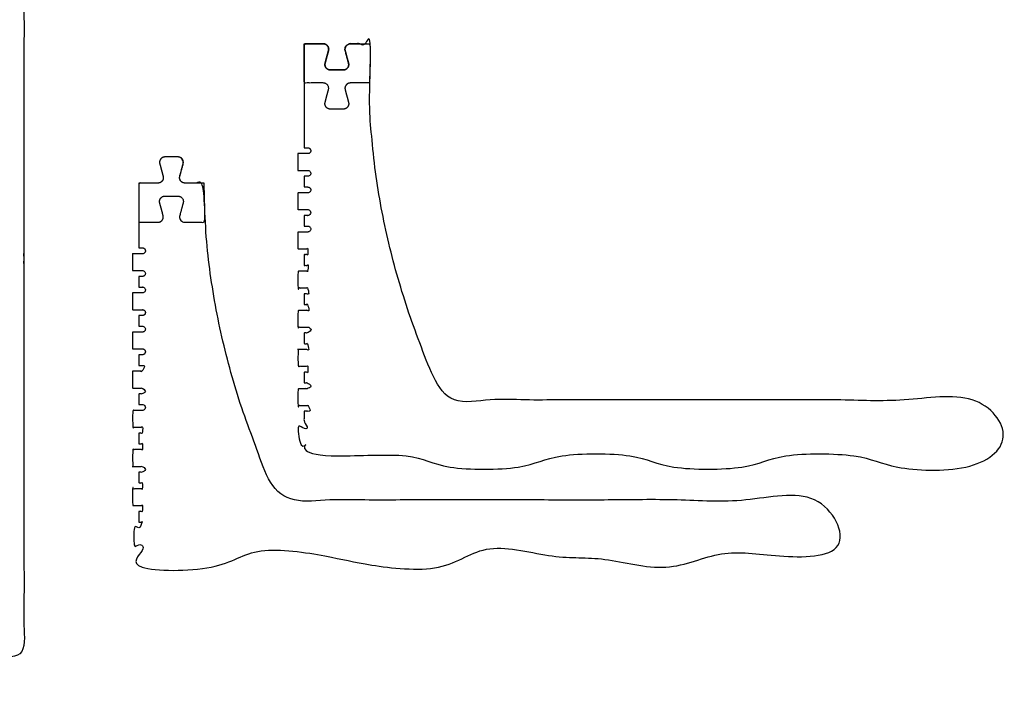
# Model space of a CAD drawing. Header units: millimetres. Extents: x -1822 to 1627, y -679 to 1785.
# Tile 4 of 6: x 571 to 1627, y 74 to 785. Entities that reach past the tile are written whole.
import ezdxf

# ---------------------------------------------------------------- set-up
doc = ezdxf.new("R2010")
doc.units = ezdxf.units.MM
doc.header["$MEASUREMENT"] = 0
doc.layers.add('CUT', color=1, linetype='Continuous', true_color=0xff0000)
doc.layers.add('POCKET 0.6 mm', color=3, linetype='Continuous', true_color=0x00ff00)

msp = doc.modelspace()

# ---------------------------------------------------------------- linework, layer by layer
at = {"layer": 'CUT'}
for points, weights, degree, knots in [([(-672.9650945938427, 1002.593929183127), (-682.9650949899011, 1002.593929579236), (-682.965094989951, 992.5939291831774), (-682.9650949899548, 552.8439291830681), (-682.9650949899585, 113.0939291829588), (-682.9650949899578, 103.093929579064), (-672.965095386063, 103.0939291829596), (-552.7750882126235, 103.0939244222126), (-432.5850810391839, 103.0939196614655), (66.41491935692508, 103.0939196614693), (565.414919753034, 103.0939196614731), (575.4149197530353, 103.0939196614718), (575.4149197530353, 113.0939196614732), (575.4149197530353, 552.8439196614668), (575.4149197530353, 992.5939196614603), (575.4149197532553, 1002.593919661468), (565.4149197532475, 1002.593919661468), (66.41492014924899, 1002.593919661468), (-432.5850794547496, 1002.593919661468), (-552.7750870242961, 1002.593924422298), (-672.9650945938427, 1002.593929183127)], [1, 0.7071067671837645, 1, 1, 1, 0.7071067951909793, 1, 1, 1, 1, 1, 0.7071067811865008, 1, 1, 1, 0.707106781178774, 1, 1, 1, 1, 1], 2, [24.15807606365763, 24.15807606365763, 24.15807606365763, 25.72887243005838, 25.72887243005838, 29.6399342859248, 29.6399342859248, 31.21073057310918, 31.21073057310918, 55.24873192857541, 55.24873192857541, 155.0487319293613, 155.0487319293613, 156.6195282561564, 156.6195282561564, 240.6584665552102, 240.6584665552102, 242.2292628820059, 242.2292628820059, 246.189580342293, 246.189580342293, 266.3873389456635, 266.3873389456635, 266.3873389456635]), ([(896.551554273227, 758.740156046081), (898.3689929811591, 758.7401572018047), (899.9990093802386, 757.936322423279), (901.1053989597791, 756.4944465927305), (902.2117885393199, 755.0525707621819), (902.5663529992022, 753.2700478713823), (902.0959602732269, 751.5145320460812), (900.8858329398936, 746.9982813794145), (899.6757056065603, 742.4820307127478), (898.4655838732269, 737.9657772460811), (897.9951962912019, 736.2102619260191), (898.3497624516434, 734.4277408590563), (899.4561515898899, 732.985866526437), (900.5625407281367, 731.5439921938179), (902.1925554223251, 730.7401572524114), (904.0099982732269, 730.7401560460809), (908.6913742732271, 730.7401560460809), (913.3727502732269, 730.7401560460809), (918.0541262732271, 730.7401560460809), (919.871569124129, 730.7401572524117), (921.5015838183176, 731.5439921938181), (922.607972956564, 732.985866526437), (923.7143620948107, 734.4277408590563), (924.068928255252, 736.2102619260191), (923.598546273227, 737.9657800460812), (922.3884189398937, 742.4820307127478), (921.1782916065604, 746.9982813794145), (919.9681628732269, 751.5145320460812), (919.4977715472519, 753.2700478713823), (919.8523360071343, 755.0525707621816), (920.9587255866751, 756.4944465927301), (922.0651151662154, 757.9363224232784), (923.6951315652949, 758.740157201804), (925.5125702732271, 758.7401560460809), (932.7802813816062, 758.7401560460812), (940.0479924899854, 758.7401560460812), (947.3157035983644, 758.7401560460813), (946.4632682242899, 744.7552799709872), (946.0352565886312, 730.7509873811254), (946.0320622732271, 716.7401560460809), (946.0352565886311, 702.7293247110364), (946.4632682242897, 688.7250321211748), (947.3157035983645, 674.7401560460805), (953.5758844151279, 571.6521473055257), (982.3838581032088, 469.6743956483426), (1026.032062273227, 376.9901643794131), (1226.032062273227, 376.9901643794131), (1426.032062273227, 376.9901643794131), (1626.032062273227, 376.9901643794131), (1626.032062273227, 352.9901643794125), (1626.032062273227, 328.990164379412), (1626.032062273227, 304.9901643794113), (1584.36539560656, 304.9901643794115), (1542.698728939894, 304.9901643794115), (1501.032062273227, 304.9901643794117), (1501.032062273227, 310.6568310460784), (1501.032062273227, 316.323497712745), (1501.032062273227, 321.9901643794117), (1501.032062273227, 323.8353916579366), (1499.727289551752, 325.1401643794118), (1497.882062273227, 325.1401643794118), (1496.036834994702, 325.1401643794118), (1494.732062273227, 323.8353916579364), (1494.732062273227, 321.9901643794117), (1494.732062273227, 320.323497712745), (1494.732062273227, 318.6568310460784), (1494.732062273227, 316.9901643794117), (1457.26539560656, 316.9901643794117), (1419.798728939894, 316.9901643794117), (1382.332062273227, 316.9901643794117), (1382.332062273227, 318.6568310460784), (1382.332062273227, 320.323497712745), (1382.332062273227, 321.9901643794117), (1382.332062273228, 323.8353916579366), (1381.027289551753, 325.1401643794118), (1379.182062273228, 325.1401643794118), (1377.336834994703, 325.1401643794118), (1376.032062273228, 323.8353916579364), (1376.032062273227, 321.9901643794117), (1376.032062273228, 316.3234977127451), (1376.032062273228, 310.6568310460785), (1376.032062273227, 304.9901643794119), (1334.365395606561, 304.990164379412), (1292.698728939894, 304.9901643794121), (1251.032062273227, 304.9901643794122), (1251.032062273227, 310.6568310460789), (1251.032062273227, 316.3234977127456), (1251.032062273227, 321.9901643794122), (1251.032062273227, 323.8353916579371), (1249.727289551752, 325.1401643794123), (1247.882062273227, 325.1401643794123), (1246.036834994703, 325.1401643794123), (1244.732062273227, 323.8353916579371), (1244.732062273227, 321.9901643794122), (1244.732062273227, 320.3234977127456), (1244.732062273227, 318.6568310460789), (1244.732062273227, 316.9901643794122), (1207.26539560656, 316.9901643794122), (1169.798728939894, 316.9901643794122), (1132.332062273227, 316.9901643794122), (1132.332062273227, 318.6568310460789), (1132.332062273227, 320.3234977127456), (1132.332062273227, 321.9901643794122), (1132.332062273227, 323.8353916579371), (1131.027289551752, 325.1401643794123), (1129.182062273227, 325.1401643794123), (1127.336834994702, 325.1401643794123), (1126.032062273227, 323.8353916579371), (1126.032062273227, 321.9901643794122), (1126.032062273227, 316.3234977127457), (1126.032062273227, 310.656831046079), (1126.032062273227, 304.9901643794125), (1084.365395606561, 304.9901643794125), (1042.698728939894, 304.9901643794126), (1001.032062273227, 304.9901643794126), (1001.032062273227, 310.6568310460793), (1001.032062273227, 316.323497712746), (1001.032062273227, 321.9901643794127), (1001.032062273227, 323.8353916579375), (999.7272895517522, 325.1401643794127), (997.8820622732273, 325.1401643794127), (996.0368349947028, 325.1401643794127), (994.7320622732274, 323.8353916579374), (994.7320622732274, 321.9901643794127), (994.7320622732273, 320.323497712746), (994.7320622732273, 318.6568310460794), (994.7320622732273, 316.9901643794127), (955.1653956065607, 316.9901643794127), (915.598728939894, 316.9901643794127), (876.0320622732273, 316.9901643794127), (876.0320622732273, 318.9068310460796), (876.0320622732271, 320.8234977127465), (876.032062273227, 322.7401643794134), (877.3376178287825, 322.7401643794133), (878.643173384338, 322.7401643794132), (879.9487289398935, 322.7401643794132), (881.7793115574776, 322.7401643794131), (883.0737289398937, 324.0345817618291), (883.0737289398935, 325.8651643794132), (883.0737289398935, 327.6957469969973), (881.7793115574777, 328.9901643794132), (879.9487289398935, 328.9901643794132), (876.4209511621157, 328.9901643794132), (872.893173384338, 328.9901643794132), (869.3653956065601, 328.9901643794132), (869.3653956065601, 334.9901643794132), (869.3653956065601, 340.9901643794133), (869.3653956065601, 346.9901643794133), (872.8931733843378, 346.9901643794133), (876.4209511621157, 346.9901643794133), (879.9487289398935, 346.9901643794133), (881.7793115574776, 346.9901643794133), (883.0737289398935, 348.284581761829), (883.0737289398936, 350.1151643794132), (883.0737289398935, 351.9457469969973), (881.7793115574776, 353.2401643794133), (879.9487289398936, 353.2401643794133), (878.643173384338, 353.2401643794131), (877.3376178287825, 353.240164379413), (876.032062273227, 353.2401643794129), (876.032062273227, 357.0734977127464), (876.032062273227, 360.9068310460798), (876.032062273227, 364.7401643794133), (877.3376178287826, 364.7401643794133), (878.6431733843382, 364.7401643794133), (879.9487289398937, 364.7401643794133), (881.7793115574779, 364.7401643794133), (883.0737289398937, 366.0345817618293), (883.0737289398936, 367.8651643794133), (883.0737289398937, 369.6957469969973), (881.7793115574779, 370.9901643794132), (879.9487289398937, 370.9901643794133), (876.420951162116, 370.9901643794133), (872.893173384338, 370.9901643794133), (869.3653956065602, 370.9901643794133), (869.3653956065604, 376.9901643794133), (869.3653956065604, 382.9901643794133), (869.3653956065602, 388.9901643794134), (872.893173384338, 388.9901643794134), (876.420951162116, 388.9901643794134), (879.9487289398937, 388.9901643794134), (881.7793115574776, 388.9901643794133), (883.0737289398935, 390.2845817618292), (883.0737289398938, 392.1151643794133), (883.073728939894, 393.9457469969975), (881.779311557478, 395.2401643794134), (879.9487289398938, 395.2401643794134), (878.6431733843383, 395.2401643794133), (877.3376178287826, 395.2401643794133), (876.0320622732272, 395.2401643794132), (876.0320622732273, 399.0734977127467), (876.0320622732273, 402.9068310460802), (876.0320622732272, 406.7401643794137), (877.3376178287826, 406.7401643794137), (878.6431733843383, 406.7401643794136), (879.9487289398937, 406.7401643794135), (881.7793115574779, 406.7401643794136), (883.0737289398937, 408.0345817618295), (883.0737289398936, 409.8651643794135), (883.0737289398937, 411.6957469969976), (881.7793115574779, 412.9901643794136), (879.9487289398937, 412.9901643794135), (876.420951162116, 412.9901643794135), (872.893173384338, 412.9901643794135), (869.3653956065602, 412.9901643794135), (869.3653956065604, 418.9901643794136), (869.3653956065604, 424.9901643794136), (869.3653956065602, 430.9901643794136), (872.893173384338, 430.9901643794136), (876.420951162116, 430.9901643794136), (879.9487289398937, 430.9901643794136), (881.7793115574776, 430.9901643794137), (883.0737289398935, 432.2845817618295), (883.0737289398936, 434.1151643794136), (883.073728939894, 435.9457469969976), (881.779311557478, 437.2401643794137), (879.9487289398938, 437.2401643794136), (878.6431733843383, 437.2401643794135), (877.3376178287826, 437.2401643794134), (876.0320622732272, 437.2401643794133), (876.0320622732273, 441.0734977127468), (876.0320622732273, 444.9068310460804), (876.0320622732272, 448.740164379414), (877.3376178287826, 448.740164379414), (878.6431733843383, 448.740164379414), (879.9487289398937, 448.740164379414), (881.7793115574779, 448.7401643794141), (883.0737289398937, 450.0345817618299), (883.0737289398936, 451.865164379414), (883.0737289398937, 453.6957469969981), (881.7793115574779, 454.9901643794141), (879.9487289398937, 454.990164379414), (876.420951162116, 454.990164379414), (872.893173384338, 454.990164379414), (869.3653956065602, 454.990164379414), (869.3653956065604, 460.990164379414), (869.3653956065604, 466.990164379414), (869.3653956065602, 472.9901643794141), (872.893173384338, 472.990164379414), (876.420951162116, 472.990164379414), (879.9487289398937, 472.9901643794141), (881.7793115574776, 472.9901643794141), (883.0737289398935, 474.2845817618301), (883.0737289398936, 476.115164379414), (883.073728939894, 477.9457469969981), (881.779311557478, 479.240164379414), (879.9487289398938, 479.2401643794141), (878.6431733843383, 479.240164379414), (877.3376178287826, 479.2401643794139), (876.0320622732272, 479.2401643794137), (876.0320622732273, 483.0734977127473), (876.0320622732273, 486.9068310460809), (876.0320622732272, 490.7401643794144), (877.3376178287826, 490.7401643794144), (878.6431733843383, 490.7401643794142), (879.9487289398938, 490.7401643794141), (881.7793115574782, 490.7401643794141), (883.0737289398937, 492.03458176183), (883.0737289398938, 493.865164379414), (883.0737289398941, 495.6957469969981), (881.7793115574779, 496.990164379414), (879.9487289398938, 496.9901643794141), (876.4209511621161, 496.990164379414), (872.8931733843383, 496.990164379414), (869.3653956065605, 496.9901643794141), (869.3653956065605, 502.9901643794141), (869.3653956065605, 508.9901643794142), (869.3653956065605, 514.9901643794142), (872.8931733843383, 514.9901643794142), (876.420951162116, 514.9901643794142), (879.9487289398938, 514.9901643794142), (881.779311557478, 514.9901643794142), (883.0737289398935, 516.28458176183), (883.0737289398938, 518.1151643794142), (883.0737289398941, 519.9457469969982), (881.7793115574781, 521.2401643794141), (879.948728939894, 521.2401643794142), (878.6431733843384, 521.2401643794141), (877.337617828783, 521.2401643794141), (876.0320622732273, 521.240164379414), (876.0320622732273, 525.0734977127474), (876.0320622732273, 528.906831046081), (876.0320622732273, 532.7401643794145), (877.337617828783, 532.7401643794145), (878.6431733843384, 532.7401643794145), (879.948728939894, 532.7401643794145), (881.7793115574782, 532.7401643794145), (883.0737289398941, 534.0345817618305), (883.073728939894, 535.8651643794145), (883.0737289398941, 537.6957469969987), (881.7793115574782, 538.9901643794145), (879.948728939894, 538.9901643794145), (876.4209511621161, 538.9901643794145), (872.8931733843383, 538.9901643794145), (869.3653956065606, 538.9901643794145), (869.3653956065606, 544.9901643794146), (869.3653956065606, 550.9901643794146), (869.3653956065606, 556.9901643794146), (872.8931733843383, 556.9901643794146), (876.4209511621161, 556.9901643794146), (879.948728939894, 556.9901643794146), (881.779311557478, 556.9901643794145), (883.073728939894, 558.2845817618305), (883.0737289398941, 560.1151643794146), (883.0737289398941, 561.9457469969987), (881.7793115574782, 563.2401643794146), (879.9487289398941, 563.2401643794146), (878.6431733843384, 563.2401643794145), (877.337617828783, 563.2401643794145), (876.0320622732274, 563.2401643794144), (876.0320622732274, 567.0734977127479), (876.0320622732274, 570.9068310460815), (876.0320622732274, 574.740164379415), (877.337617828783, 574.740164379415), (878.6431733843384, 574.7401643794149), (879.948728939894, 574.7401643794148), (881.7793115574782, 574.7401643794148), (883.0737289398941, 576.0345817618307), (883.073728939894, 577.8651643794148), (883.0737289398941, 579.6957469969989), (881.7793115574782, 580.9901643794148), (879.948728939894, 580.9901643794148), (876.4209511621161, 580.9901643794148), (872.8931733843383, 580.9901643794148), (869.3653956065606, 580.9901643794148), (869.3653956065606, 586.9901643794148), (869.3653956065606, 592.9901643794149), (869.3653956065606, 598.9901643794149), (872.8931733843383, 598.9901643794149), (876.4209511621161, 598.9901643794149), (879.948728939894, 598.9901643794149), (881.779311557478, 598.9901643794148), (883.073728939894, 600.2845817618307), (883.0737289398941, 602.1151643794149), (883.0737289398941, 603.945746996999), (881.7793115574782, 605.2401643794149), (879.9487289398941, 605.2401643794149), (878.6431733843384, 605.2401643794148), (877.337617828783, 605.2401643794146), (876.0320622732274, 605.2401643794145), (876.0320622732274, 609.0734977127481), (876.0320622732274, 612.9068310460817), (876.0320622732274, 616.7401643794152), (877.337617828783, 616.7401643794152), (878.6431733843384, 616.7401643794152), (879.948728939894, 616.7401643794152), (881.7793115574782, 616.7401643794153), (883.0737289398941, 618.0345817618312), (883.073728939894, 619.8651643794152), (883.0737289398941, 621.6957469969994), (881.7793115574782, 622.9901643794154), (879.948728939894, 622.9901643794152), (876.4209511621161, 622.9901643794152), (872.8931733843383, 622.9901643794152), (869.3653956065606, 622.9901643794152), (869.3653956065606, 628.9901643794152), (869.3653956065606, 634.9901643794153), (869.3653956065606, 640.9901643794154), (872.8931733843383, 640.9901643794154), (876.4209511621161, 640.9901643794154), (879.948728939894, 640.9901643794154), (881.779311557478, 640.9901643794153), (883.073728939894, 642.2845817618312), (883.0737289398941, 644.1151643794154), (883.0737289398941, 645.9457469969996), (881.7793115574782, 647.2401643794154), (879.9487289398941, 647.2401643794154), (878.6431733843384, 647.2401643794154), (877.337617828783, 647.2401643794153), (876.0320622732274, 647.2401643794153), (876.0320622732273, 684.4068282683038), (876.032062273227, 721.5734921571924), (876.0320622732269, 758.740156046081), (882.8718929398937, 758.7401560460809), (889.7117236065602, 758.7401560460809), (896.551554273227, 758.740156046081)], [1, 0.931248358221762, 0.931248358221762, 1, 0.931248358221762, 0.931248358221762, 1, 1, 1, 1, 0.9312485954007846, 0.9312485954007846, 1, 0.9312485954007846, 0.9312485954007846, 1, 1, 1, 1, 0.931248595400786, 0.931248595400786, 1, 0.931248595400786, 0.931248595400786, 1, 1, 1, 1, 0.9312483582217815, 0.9312483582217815, 1, 0.9312483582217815, 0.9312483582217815, 1, 1, 1, 1, 0.9996934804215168, 0.9996934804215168, 1, 0.9996934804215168, 0.9996934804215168, 1, 1, 1, 1, 1, 1, 1, 1, 1, 1, 1, 1, 1, 1, 1, 1, 0.8047378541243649, 0.8047378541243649, 1, 0.8047378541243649, 0.8047378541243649, 1, 1, 1, 1, 1, 1, 1, 1, 1, 1, 0.8047378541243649, 0.8047378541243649, 1, 0.8047378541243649, 0.8047378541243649, 1, 1, 1, 1, 1, 1, 1, 1, 1, 1, 0.8047378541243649, 0.8047378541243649, 1, 0.8047378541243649, 0.8047378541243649, 1, 1, 1, 1, 1, 1, 1, 1, 1, 1, 0.8047378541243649, 0.8047378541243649, 1, 0.8047378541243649, 0.8047378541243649, 1, 1, 1, 1, 1, 1, 1, 1, 1, 1, 0.8047378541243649, 0.8047378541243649, 1, 0.8047378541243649, 0.8047378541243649, 1, 1, 1, 1, 1, 1, 1, 1, 1, 1, 1, 1, 1, 0.8047378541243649, 0.8047378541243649, 1, 0.8047378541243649, 0.8047378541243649, 1, 1, 1, 1, 1, 1, 1, 1, 1, 1, 0.8047378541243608, 0.8047378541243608, 1, 0.8047378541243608, 0.8047378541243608, 1, 1, 1, 1, 1, 1, 1, 1, 1, 1, 0.8047378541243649, 0.8047378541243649, 1, 0.8047378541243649, 0.8047378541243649, 1, 1, 1, 1, 1, 1, 1, 1, 1, 1, 0.8047378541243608, 0.8047378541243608, 1, 0.8047378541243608, 0.8047378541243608, 1, 1, 1, 1, 1, 1, 1, 1, 1, 1, 0.8047378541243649, 0.8047378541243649, 1, 0.8047378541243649, 0.8047378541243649, 1, 1, 1, 1, 1, 1, 1, 1, 1, 1, 0.8047378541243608, 0.8047378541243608, 1, 0.8047378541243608, 0.8047378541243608, 1, 1, 1, 1, 1, 1, 1, 1, 1, 1, 0.8047378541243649, 0.8047378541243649, 1, 0.8047378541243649, 0.8047378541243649, 1, 1, 1, 1, 1, 1, 1, 1, 1, 1, 0.8047378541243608, 0.8047378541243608, 1, 0.8047378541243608, 0.8047378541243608, 1, 1, 1, 1, 1, 1, 1, 1, 1, 1, 0.8047378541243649, 0.8047378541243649, 1, 0.8047378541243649, 0.8047378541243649, 1, 1, 1, 1, 1, 1, 1, 1, 1, 1, 0.8047378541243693, 0.8047378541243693, 1, 0.8047378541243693, 0.8047378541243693, 1, 1, 1, 1, 1, 1, 1, 1, 1, 1, 0.8047378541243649, 0.8047378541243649, 1, 0.8047378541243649, 0.8047378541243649, 1, 1, 1, 1, 1, 1, 1, 1, 1, 1, 0.8047378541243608, 0.8047378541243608, 1, 0.8047378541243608, 0.8047378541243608, 1, 1, 1, 1, 1, 1, 1, 1, 1, 1, 0.8047378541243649, 0.8047378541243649, 1, 0.8047378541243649, 0.8047378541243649, 1, 1, 1, 1, 1, 1, 1, 1, 1, 1, 0.8047378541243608, 0.8047378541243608, 1, 0.8047378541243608, 0.8047378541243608, 1, 1, 1, 1, 1, 1, 1, 1, 1, 1, 0.8047378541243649, 0.8047378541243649, 1, 0.8047378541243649, 0.8047378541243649, 1, 1, 1, 1, 1, 1, 1, 1, 1, 1, 0.8047378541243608, 0.8047378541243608, 1, 0.8047378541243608, 0.8047378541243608, 1, 1, 1, 1, 1, 1, 1, 1, 1, 1], 3, [18.85678000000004, 18.85678000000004, 18.85678000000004, 18.85678000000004, 22.61360292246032, 22.61360292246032, 22.61360292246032, 26.37042684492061, 26.37042684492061, 26.37042684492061, 36.38950384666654, 36.38950384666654, 36.38950384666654, 40.14632424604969, 40.14632424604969, 40.14632424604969, 43.90314464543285, 43.90314464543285, 43.90314464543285, 53.93466469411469, 53.93466469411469, 53.93466469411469, 57.69148509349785, 57.69148509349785, 57.69148509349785, 61.44830996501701, 61.44830996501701, 61.44830996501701, 71.46738349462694, 71.46738349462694, 71.46738349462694, 75.22420641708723, 75.22420641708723, 75.22420641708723, 78.98103333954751, 78.98103333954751, 78.98103333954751, 93.76617754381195, 93.76617754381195, 93.76617754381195, 95.76617755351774, 95.76617755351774, 95.76617755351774, 99.93602841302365, 99.93602841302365, 99.93602841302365, 130.6703403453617, 130.6703403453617, 130.6703403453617, 190.6703406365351, 190.6703406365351, 190.6703406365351, 197.8703406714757, 197.8703406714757, 197.8703406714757, 210.3703407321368, 210.3703407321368, 210.3703407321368, 212.0703407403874, 212.0703407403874, 212.0703407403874, 212.5651415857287, 212.5651415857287, 212.5651415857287, 213.0599424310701, 213.0599424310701, 213.0599424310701, 213.5599424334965, 213.5599424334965, 213.5599424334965, 224.7999424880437, 224.7999424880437, 224.7999424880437, 225.2999424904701, 225.2999424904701, 225.2999424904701, 225.7947433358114, 225.7947433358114, 225.7947433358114, 226.2895441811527, 226.2895441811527, 226.2895441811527, 227.9895441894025, 227.9895441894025, 227.9895441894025, 240.4895442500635, 240.4895442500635, 240.4895442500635, 242.1895442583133, 242.1895442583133, 242.1895442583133, 242.6843451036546, 242.6843451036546, 242.6843451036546, 243.1791459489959, 243.1791459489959, 243.1791459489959, 243.6791459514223, 243.6791459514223, 243.6791459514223, 254.9191460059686, 254.9191460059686, 254.9191460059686, 255.419146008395, 255.419146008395, 255.419146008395, 255.9139468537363, 255.9139468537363, 255.9139468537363, 256.4087476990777, 256.4087476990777, 256.4087476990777, 258.1087477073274, 258.1087477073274, 258.1087477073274, 270.6087477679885, 270.6087477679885, 270.6087477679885, 272.3087477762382, 272.3087477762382, 272.3087477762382, 272.8035486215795, 272.8035486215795, 272.8035486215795, 273.2983494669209, 273.2983494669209, 273.2983494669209, 273.7983494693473, 273.7983494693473, 273.7983494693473, 285.668349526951, 285.668349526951, 285.668349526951, 286.2433495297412, 286.2433495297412, 286.2433495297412, 292.118349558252, 292.118349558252, 292.118349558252, 292.6092234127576, 292.6092234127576, 292.6092234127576, 293.1000972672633, 293.1000972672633, 293.1000972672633, 308.9750973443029, 308.9750973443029, 308.9750973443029, 310.7750973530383, 310.7750973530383, 310.7750973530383, 326.6500974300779, 326.6500974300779, 326.6500974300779, 327.1409712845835, 327.1409712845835, 327.1409712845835, 327.6318451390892, 327.6318451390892, 327.6318451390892, 333.5068451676, 333.5068451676, 333.5068451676, 350.7568452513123, 350.7568452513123, 350.7568452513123, 356.631845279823, 356.631845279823, 356.631845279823, 357.1227191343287, 357.1227191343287, 357.1227191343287, 357.6135929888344, 357.6135929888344, 357.6135929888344, 373.488593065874, 373.488593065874, 373.488593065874, 375.2885930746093, 375.2885930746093, 375.2885930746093, 391.1635931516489, 391.1635931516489, 391.1635931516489, 391.6544670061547, 391.6544670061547, 391.6544670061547, 392.1453408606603, 392.1453408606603, 392.1453408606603, 398.0203408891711, 398.0203408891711, 398.0203408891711, 415.2703409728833, 415.2703409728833, 415.2703409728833, 421.1453410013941, 421.1453410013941, 421.1453410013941, 421.6362148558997, 421.6362148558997, 421.6362148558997, 422.1270887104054, 422.1270887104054, 422.1270887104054, 438.0020887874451, 438.0020887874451, 438.0020887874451, 439.8020887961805, 439.8020887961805, 439.8020887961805, 455.6770888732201, 455.6770888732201, 455.6770888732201, 456.1679627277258, 456.1679627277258, 456.1679627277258, 456.6588365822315, 456.6588365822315, 456.6588365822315, 462.5338366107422, 462.5338366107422, 462.5338366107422, 479.7838366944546, 479.7838366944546, 479.7838366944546, 485.6588367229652, 485.6588367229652, 485.6588367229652, 486.1497105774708, 486.1497105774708, 486.1497105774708, 486.6405844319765, 486.6405844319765, 486.6405844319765, 502.5155845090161, 502.5155845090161, 502.5155845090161, 504.3155845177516, 504.3155845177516, 504.3155845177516, 520.1905845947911, 520.1905845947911, 520.1905845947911, 520.6814584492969, 520.6814584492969, 520.6814584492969, 521.1723323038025, 521.1723323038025, 521.1723323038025, 527.0473323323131, 527.0473323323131, 527.0473323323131, 544.2973324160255, 544.2973324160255, 544.2973324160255, 550.1723324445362, 550.1723324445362, 550.1723324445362, 550.6632062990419, 550.6632062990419, 550.6632062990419, 551.1540801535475, 551.1540801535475, 551.1540801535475, 567.0290802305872, 567.0290802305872, 567.0290802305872, 568.8290802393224, 568.8290802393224, 568.8290802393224, 584.7040803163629, 584.7040803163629, 584.7040803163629, 585.1949541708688, 585.1949541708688, 585.1949541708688, 585.6858280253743, 585.6858280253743, 585.6858280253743, 591.560828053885, 591.560828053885, 591.560828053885, 608.8108281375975, 608.8108281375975, 608.8108281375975, 614.6858281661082, 614.6858281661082, 614.6858281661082, 615.1767020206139, 615.1767020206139, 615.1767020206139, 615.6675758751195, 615.6675758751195, 615.6675758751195, 631.5425759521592, 631.5425759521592, 631.5425759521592, 633.3425759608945, 633.3425759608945, 633.3425759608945, 649.217576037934, 649.217576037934, 649.217576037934, 649.7084498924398, 649.7084498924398, 649.7084498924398, 650.1993237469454, 650.1993237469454, 650.1993237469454, 656.0743237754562, 656.0743237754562, 656.0743237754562, 673.3243238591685, 673.3243238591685, 673.3243238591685, 679.1993238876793, 679.1993238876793, 679.1993238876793, 679.6901977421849, 679.6901977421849, 679.6901977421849, 680.1810715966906, 680.1810715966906, 680.1810715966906, 696.0560716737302, 696.0560716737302, 696.0560716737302, 697.8560716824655, 697.8560716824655, 697.8560716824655, 713.7310717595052, 713.7310717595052, 713.7310717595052, 714.2219456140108, 714.2219456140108, 714.2219456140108, 714.7128194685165, 714.7128194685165, 714.7128194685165, 720.5878194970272, 720.5878194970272, 720.5878194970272, 737.8378195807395, 737.8378195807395, 737.8378195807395, 743.7128196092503, 743.7128196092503, 743.7128196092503, 744.2036934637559, 744.2036934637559, 744.2036934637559, 744.6945673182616, 744.6945673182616, 744.6945673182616, 760.5695673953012, 760.5695673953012, 760.5695673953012, 762.3695674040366, 762.3695674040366, 762.3695674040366, 778.2445674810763, 778.2445674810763, 778.2445674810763, 778.735441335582, 778.735441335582, 778.735441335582, 779.2263151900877, 779.2263151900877, 779.2263151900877, 785.1013152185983, 785.1013152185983, 785.1013152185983, 828.451314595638, 828.451314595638, 828.451314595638, 843.1080946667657, 843.1080946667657, 843.1080946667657, 843.1080946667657]), ([(698.6205266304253, 593.4443912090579), (698.620526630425, 598.7777217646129), (698.620526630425, 604.1110523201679), (698.6205266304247, 609.444382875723), (705.4603572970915, 609.444382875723), (712.3001879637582, 609.444382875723), (719.1400130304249, 609.444382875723), (720.9574573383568, 609.44438172), (722.5874737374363, 610.2482164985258), (723.693863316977, 611.6900923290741), (724.8002528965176, 613.1319681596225), (725.1548173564, 614.914491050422), (724.6844246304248, 616.6700068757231), (723.4742972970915, 621.1862575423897), (722.2641699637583, 625.7025082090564), (721.0540482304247, 630.218761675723), (720.5836606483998, 631.9742769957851), (720.9382268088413, 633.756798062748), (722.0446159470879, 635.198672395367), (723.1510050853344, 636.6405467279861), (724.7810197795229, 637.4443816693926), (726.5984626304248, 637.4443828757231), (731.2798386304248, 637.444382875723), (735.9612146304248, 637.444382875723), (740.6425906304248, 637.444382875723), (742.4600334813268, 637.4443816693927), (744.0900481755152, 636.6405467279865), (745.196437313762, 635.1986723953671), (746.3028264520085, 633.7567980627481), (746.6573926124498, 631.9742769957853), (746.187010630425, 630.2187588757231), (744.9768832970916, 625.7025082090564), (743.7667559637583, 621.1862575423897), (742.556627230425, 616.6700068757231), (742.0862359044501, 614.914491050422), (742.4408003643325, 613.1319681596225), (743.547189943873, 611.6900923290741), (744.6535795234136, 610.2482164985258), (746.283595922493, 609.44438172), (748.101034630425, 609.444382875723), (754.9408652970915, 609.444382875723), (761.7806959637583, 609.444382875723), (768.6205266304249, 609.444382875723), (768.6237209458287, 595.4335515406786), (769.0517325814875, 581.4292589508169), (769.9041679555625, 567.4443828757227), (776.1643625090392, 464.3563255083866), (804.9723328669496, 362.3786003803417), (848.6205266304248, 269.6943912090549), (1048.620526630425, 269.6943912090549), (1248.620526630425, 269.6943912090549), (1448.620526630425, 269.6943912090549), (1448.620526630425, 249.6943912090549), (1448.620526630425, 229.6943912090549), (1448.620526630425, 209.6943912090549), (1409.053859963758, 209.6943849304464), (1369.487193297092, 209.6943786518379), (1329.920526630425, 209.6943723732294), (1329.920526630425, 211.361038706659), (1329.920526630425, 213.0277050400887), (1329.920526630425, 214.6943713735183), (1329.920526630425, 216.5395986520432), (1328.61575390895, 217.8443713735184), (1326.770526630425, 217.8443713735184), (1324.9252993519, 217.8443713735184), (1323.620526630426, 216.5395986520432), (1323.620526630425, 214.6943713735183), (1323.620526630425, 209.0277047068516), (1323.620526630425, 203.361038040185), (1323.620526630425, 197.6943713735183), (1281.953859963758, 197.6943713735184), (1240.287193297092, 197.6943713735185), (1198.620526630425, 197.6943713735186), (1198.620526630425, 203.3610380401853), (1198.620526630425, 209.0277047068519), (1198.620526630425, 214.6943713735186), (1198.620526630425, 216.5395986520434), (1197.31575390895, 217.8443713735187), (1195.470526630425, 217.8443713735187), (1193.6252993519, 217.8443713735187), (1192.320526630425, 216.5395986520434), (1192.320526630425, 214.6943713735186), (1192.320526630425, 213.0277047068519), (1192.320526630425, 211.3610380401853), (1192.320526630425, 209.6943713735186), (1154.853859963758, 209.6943713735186), (1117.387193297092, 209.6943713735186), (1079.920526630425, 209.6943713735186), (1079.920526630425, 211.3610380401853), (1079.920526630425, 213.0277047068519), (1079.920526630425, 214.6943713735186), (1079.920526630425, 216.5395986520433), (1078.615753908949, 217.8443713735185), (1076.770526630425, 217.8443713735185), (1074.9252993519, 217.8443713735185), (1073.620526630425, 216.5395986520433), (1073.620526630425, 214.6943713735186), (1073.620526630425, 209.0277047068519), (1073.620526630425, 203.3610380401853), (1073.620526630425, 197.6943713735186), (1031.953859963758, 197.6943713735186), (990.2871932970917, 197.6943713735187), (948.6205266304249, 197.6943713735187), (948.6205266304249, 203.3610380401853), (948.6205266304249, 209.027704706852), (948.6205266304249, 214.6943713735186), (948.6205266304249, 216.5395986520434), (947.3157539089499, 217.8443713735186), (945.470526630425, 217.8443713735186), (943.6252993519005, 217.8443713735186), (942.320526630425, 216.5395986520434), (942.320526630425, 214.6943713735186), (942.320526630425, 213.0277047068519), (942.320526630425, 211.3610380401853), (942.320526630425, 209.6943713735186), (904.8538599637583, 209.6943713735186), (867.3871932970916, 209.6943713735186), (829.9205266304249, 209.6943713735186), (829.9205266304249, 211.3610380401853), (829.9205266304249, 213.0277047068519), (829.9205266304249, 214.6943713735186), (829.920526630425, 216.5395986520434), (828.6157539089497, 217.8443713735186), (826.770526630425, 217.8443713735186), (824.9252993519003, 217.8443713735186), (823.620526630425, 216.5395986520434), (823.6205266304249, 214.6943713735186), (823.6205266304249, 209.027704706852), (823.6205266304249, 203.3610380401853), (823.6205266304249, 197.6943713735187), (781.9538599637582, 197.6943713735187), (740.2871932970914, 197.6943713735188), (698.6205266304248, 197.6943713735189), (698.6205266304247, 203.611044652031), (698.6205266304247, 209.5277179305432), (698.6205266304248, 215.4443912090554), (699.9260821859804, 215.4443912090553), (701.2316377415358, 215.4443912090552), (702.5371932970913, 215.4443912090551), (704.3677759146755, 215.4443912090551), (705.6621932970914, 216.738808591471), (705.6621932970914, 218.5693912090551), (705.6621932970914, 220.3999738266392), (704.3677759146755, 221.6943912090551), (702.5371932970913, 221.6943912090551), (699.0094155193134, 221.6943912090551), (695.4816377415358, 221.6943912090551), (691.9538599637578, 221.6943912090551), (691.9538599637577, 227.6943912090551), (691.9538599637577, 233.6943912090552), (691.9538599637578, 239.6943912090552), (695.4816377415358, 239.6943912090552), (699.0094155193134, 239.6943912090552), (702.5371932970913, 239.6943912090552), (704.3677759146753, 239.6943912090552), (705.6621932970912, 240.988808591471), (705.6621932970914, 242.8193912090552), (705.6621932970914, 244.6499738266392), (704.3677759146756, 245.9443912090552), (702.5371932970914, 245.9443912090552), (701.2316377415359, 245.9443912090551), (699.9260821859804, 245.944391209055), (698.6205266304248, 245.9443912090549), (698.6205266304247, 249.7777245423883), (698.6205266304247, 253.6110578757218), (698.6205266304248, 257.4443912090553), (699.9260821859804, 257.4443912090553), (701.2316377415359, 257.4443912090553), (702.5371932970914, 257.4443912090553), (704.3677759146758, 257.4443912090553), (705.6621932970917, 258.7388085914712), (705.6621932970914, 260.5693912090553), (705.6621932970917, 262.3999738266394), (704.3677759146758, 263.6943912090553), (702.5371932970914, 263.6943912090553), (699.0094155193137, 263.6943912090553), (695.4816377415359, 263.6943912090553), (691.9538599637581, 263.6943912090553), (691.9538599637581, 269.6943912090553), (691.9538599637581, 275.6943912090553), (691.9538599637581, 281.6943912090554), (695.4816377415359, 281.6943912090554), (699.0094155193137, 281.6943912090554), (702.5371932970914, 281.6943912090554), (704.3677759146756, 281.6943912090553), (705.6621932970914, 282.9888085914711), (705.6621932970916, 284.8193912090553), (705.6621932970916, 286.6499738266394), (704.3677759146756, 287.9443912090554), (702.5371932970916, 287.9443912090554), (701.231637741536, 287.9443912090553), (699.9260821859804, 287.9443912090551), (698.6205266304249, 287.9443912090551), (698.6205266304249, 291.7777245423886), (698.6205266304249, 295.6110578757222), (698.6205266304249, 299.4443912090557), (699.9260821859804, 299.4443912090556), (701.2316377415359, 299.4443912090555), (702.5371932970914, 299.4443912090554), (704.3677759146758, 299.4443912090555), (705.6621932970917, 300.7388085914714), (705.6621932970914, 302.5693912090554), (705.6621932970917, 304.3999738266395), (704.3677759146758, 305.6943912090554), (702.5371932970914, 305.6943912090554), (699.0094155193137, 305.6943912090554), (695.4816377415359, 305.6943912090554), (691.9538599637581, 305.6943912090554), (691.9538599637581, 311.6943912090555), (691.9538599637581, 317.6943912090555), (691.9538599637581, 323.6943912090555), (695.4816377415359, 323.6943912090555), (699.0094155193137, 323.6943912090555), (702.5371932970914, 323.6943912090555), (704.3677759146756, 323.6943912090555), (705.6621932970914, 324.9888085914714), (705.6621932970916, 326.8193912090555), (705.6621932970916, 328.6499738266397), (704.3677759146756, 329.9443912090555), (702.5371932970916, 329.9443912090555), (701.231637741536, 329.9443912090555), (699.9260821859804, 329.9443912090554), (698.6205266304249, 329.9443912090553), (698.6205266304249, 333.7777245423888), (698.6205266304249, 337.6110578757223), (698.6205266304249, 341.4443912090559), (699.9260821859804, 341.4443912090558), (701.2316377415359, 341.4443912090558), (702.5371932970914, 341.4443912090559), (704.3677759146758, 341.4443912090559), (705.6621932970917, 342.7388085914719), (705.6621932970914, 344.5693912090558), (705.6621932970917, 346.39997382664), (704.3677759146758, 347.6943912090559), (702.5371932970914, 347.6943912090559), (699.0094155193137, 347.6943912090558), (695.4816377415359, 347.6943912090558), (691.9538599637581, 347.6943912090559), (691.9538599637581, 353.6943912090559), (691.9538599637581, 359.694391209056), (691.9538599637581, 365.694391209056), (695.4816377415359, 365.694391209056), (699.0094155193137, 365.694391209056), (702.5371932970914, 365.694391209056), (704.3677759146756, 365.694391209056), (705.6621932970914, 366.9888085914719), (705.6621932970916, 368.819391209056), (705.6621932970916, 370.64997382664), (704.3677759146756, 371.9443912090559), (702.5371932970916, 371.944391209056), (701.231637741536, 371.9443912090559), (699.9260821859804, 371.9443912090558), (698.6205266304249, 371.9443912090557), (698.6205266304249, 375.7777245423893), (698.6205266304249, 379.6110578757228), (698.6205266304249, 383.4443912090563), (699.9260821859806, 383.4443912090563), (701.231637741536, 383.4443912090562), (702.5371932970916, 383.4443912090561), (704.3677759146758, 383.4443912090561), (705.6621932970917, 384.7388085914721), (705.6621932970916, 386.5693912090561), (705.6621932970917, 388.3999738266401), (704.3677759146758, 389.6943912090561), (702.5371932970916, 389.6943912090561), (699.0094155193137, 389.6943912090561), (695.481637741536, 389.6943912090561), (691.9538599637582, 389.6943912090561), (691.9538599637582, 395.6943912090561), (691.9538599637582, 401.6943912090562), (691.9538599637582, 407.6943912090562), (695.4816377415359, 407.6943912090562), (699.0094155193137, 407.6943912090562), (702.5371932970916, 407.6943912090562), (704.3677759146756, 407.6943912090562), (705.6621932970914, 408.988808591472), (705.6621932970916, 410.8193912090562), (705.6621932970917, 412.6499738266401), (704.3677759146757, 413.9443912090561), (702.5371932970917, 413.9443912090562), (701.231637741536, 413.9443912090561), (699.9260821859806, 413.944391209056), (698.620526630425, 413.9443912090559), (698.620526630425, 417.7777245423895), (698.620526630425, 421.611057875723), (698.620526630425, 425.4443912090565), (699.9260821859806, 425.4443912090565), (701.231637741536, 425.4443912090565), (702.5371932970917, 425.4443912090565), (704.3677759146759, 425.4443912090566), (705.6621932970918, 426.7388085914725), (705.6621932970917, 428.5693912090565), (705.6621932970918, 430.3999738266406), (704.3677759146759, 431.6943912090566), (702.5371932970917, 431.6943912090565), (699.0094155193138, 431.6943912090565), (695.481637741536, 431.6943912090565), (691.9538599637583, 431.6943912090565), (691.9538599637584, 437.6943912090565), (691.9538599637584, 443.6943912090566), (691.9538599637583, 449.6943912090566), (695.481637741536, 449.6943912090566), (699.0094155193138, 449.6943912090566), (702.5371932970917, 449.6943912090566), (704.3677759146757, 449.6943912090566), (705.6621932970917, 450.9888085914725), (705.6621932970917, 452.8193912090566), (705.6621932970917, 454.6499738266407), (704.3677759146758, 455.9443912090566), (702.5371932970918, 455.9443912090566), (701.2316377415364, 455.9443912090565), (699.9260821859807, 455.9443912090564), (698.6205266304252, 455.9443912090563), (698.6205266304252, 459.7777245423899), (698.6205266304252, 463.6110578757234), (698.6205266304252, 467.444391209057), (699.9260821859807, 467.4443912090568), (701.2316377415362, 467.4443912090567), (702.5371932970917, 467.4443912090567), (704.3677759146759, 467.4443912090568), (705.6621932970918, 468.7388085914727), (705.6621932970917, 470.5693912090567), (705.6621932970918, 472.3999738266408), (704.3677759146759, 473.6943912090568), (702.5371932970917, 473.6943912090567), (699.0094155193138, 473.6943912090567), (695.481637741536, 473.6943912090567), (691.9538599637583, 473.6943912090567), (691.9538599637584, 479.6943912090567), (691.9538599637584, 485.6943912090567), (691.9538599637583, 491.6943912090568), (695.481637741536, 491.6943912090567), (699.0094155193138, 491.6943912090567), (702.5371932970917, 491.6943912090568), (704.3677759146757, 491.6943912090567), (705.6621932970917, 492.9888085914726), (705.6621932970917, 494.8193912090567), (705.6621932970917, 496.6499738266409), (704.3677759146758, 497.9443912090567), (702.5371932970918, 497.9443912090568), (701.2316377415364, 497.9443912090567), (699.9260821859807, 497.9443912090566), (698.6205266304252, 497.9443912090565), (698.6205266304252, 501.77772454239), (698.6205266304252, 505.6110578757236), (698.6205266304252, 509.4443912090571), (699.9260821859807, 509.4443912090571), (701.2316377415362, 509.4443912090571), (702.5371932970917, 509.4443912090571), (704.3677759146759, 509.4443912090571), (705.6621932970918, 510.7388085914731), (705.6621932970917, 512.5693912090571), (705.6621932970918, 514.3999738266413), (704.3677759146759, 515.6943912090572), (702.5371932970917, 515.6943912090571), (699.0094155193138, 515.6943912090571), (695.481637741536, 515.6943912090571), (691.9538599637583, 515.6943912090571), (691.9538599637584, 521.6943912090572), (691.9538599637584, 527.6943912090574), (691.9538599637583, 533.6943912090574), (695.481637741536, 533.6943912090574), (699.0094155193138, 533.6943912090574), (702.5371932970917, 533.6943912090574), (704.3677759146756, 533.6943912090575), (705.6621932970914, 534.9888085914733), (705.6621932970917, 536.8193912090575), (705.6621932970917, 538.6499738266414), (704.3677759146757, 539.9443912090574), (702.5371932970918, 539.9443912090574), (701.2316377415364, 539.9443912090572), (699.9260821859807, 539.9443912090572), (698.6205266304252, 539.9443912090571), (698.6205266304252, 557.7777245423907), (698.6205266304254, 575.6110578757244), (698.6205266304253, 593.4443912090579)], [1, 1, 1, 1, 1, 1, 1, 0.9312483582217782, 0.9312483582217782, 1, 0.9312483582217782, 0.9312483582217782, 1, 1, 1, 1, 0.9312485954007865, 0.9312485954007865, 1, 0.9312485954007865, 0.9312485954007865, 1, 1, 1, 1, 0.9312485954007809, 0.9312485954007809, 1, 0.9312485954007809, 0.9312485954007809, 1, 1, 1, 1, 0.9312483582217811, 0.9312483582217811, 1, 0.9312483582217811, 0.9312483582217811, 1, 1, 1, 1, 0.9996934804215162, 0.9996934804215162, 1, 1, 1, 1, 1, 1, 1, 1, 1, 1, 1, 1, 1, 1, 1, 1, 0.8047378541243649, 0.8047378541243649, 1, 0.8047378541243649, 0.8047378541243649, 1, 1, 1, 1, 1, 1, 1, 1, 1, 1, 0.8047378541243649, 0.8047378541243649, 1, 0.8047378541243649, 0.8047378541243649, 1, 1, 1, 1, 1, 1, 1, 1, 1, 1, 0.8047378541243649, 0.8047378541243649, 1, 0.8047378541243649, 0.8047378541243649, 1, 1, 1, 1, 1, 1, 1, 1, 1, 1, 0.8047378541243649, 0.8047378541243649, 1, 0.8047378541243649, 0.8047378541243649, 1, 1, 1, 1, 1, 1, 1, 1, 1, 1, 0.8047378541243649, 0.8047378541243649, 1, 0.8047378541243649, 0.8047378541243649, 1, 1, 1, 1, 1, 1, 1, 1, 1, 1, 1, 1, 1, 0.8047378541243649, 0.8047378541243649, 1, 0.8047378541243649, 0.8047378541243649, 1, 1, 1, 1, 1, 1, 1, 1, 1, 1, 0.8047378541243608, 0.8047378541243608, 1, 0.8047378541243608, 0.8047378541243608, 1, 1, 1, 1, 1, 1, 1, 1, 1, 1, 0.8047378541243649, 0.8047378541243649, 1, 0.8047378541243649, 0.8047378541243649, 1, 1, 1, 1, 1, 1, 1, 1, 1, 1, 0.8047378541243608, 0.8047378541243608, 1, 0.8047378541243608, 0.8047378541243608, 1, 1, 1, 1, 1, 1, 1, 1, 1, 1, 0.8047378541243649, 0.8047378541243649, 1, 0.8047378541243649, 0.8047378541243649, 1, 1, 1, 1, 1, 1, 1, 1, 1, 1, 0.8047378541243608, 0.8047378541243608, 1, 0.8047378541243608, 0.8047378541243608, 1, 1, 1, 1, 1, 1, 1, 1, 1, 1, 0.8047378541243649, 0.8047378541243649, 1, 0.8047378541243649, 0.8047378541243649, 1, 1, 1, 1, 1, 1, 1, 1, 1, 1, 0.8047378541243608, 0.8047378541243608, 1, 0.8047378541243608, 0.8047378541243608, 1, 1, 1, 1, 1, 1, 1, 1, 1, 1, 0.8047378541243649, 0.8047378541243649, 1, 0.8047378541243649, 0.8047378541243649, 1, 1, 1, 1, 1, 1, 1, 1, 1, 1, 0.8047378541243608, 0.8047378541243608, 1, 0.8047378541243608, 0.8047378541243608, 1, 1, 1, 1, 1, 1, 1, 1, 1, 1, 0.8047378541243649, 0.8047378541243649, 1, 0.8047378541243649, 0.8047378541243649, 1, 1, 1, 1, 1, 1, 1, 1, 1, 1, 0.8047378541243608, 0.8047378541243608, 1, 0.8047378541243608, 0.8047378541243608, 1, 1, 1, 1, 1, 1, 1, 1, 1, 1, 0.8047378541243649, 0.8047378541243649, 1, 0.8047378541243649, 0.8047378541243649, 1, 1, 1, 1, 1, 1, 1, 1, 1, 1, 0.8047378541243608, 0.8047378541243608, 1, 0.8047378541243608, 0.8047378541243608, 1, 1, 1, 1, 1, 1, 1, 1, 1, 1, 0.8047378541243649, 0.8047378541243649, 1, 0.8047378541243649, 0.8047378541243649, 1, 1, 1, 1, 1, 1, 1, 1, 1, 1, 0.8047378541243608, 0.8047378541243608, 1, 0.8047378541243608, 0.8047378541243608, 1, 1, 1, 1, 1, 1, 1], 3, [1151.929624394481, 1151.929624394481, 1151.929624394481, 1151.929624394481, 1153.529623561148, 1153.529623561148, 1153.529623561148, 1168.186407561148, 1168.186407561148, 1168.186407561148, 1171.943230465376, 1171.943230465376, 1171.943230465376, 1175.700054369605, 1175.700054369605, 1175.700054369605, 1185.71913132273, 1185.71913132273, 1185.71913132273, 1189.475951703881, 1189.475951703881, 1189.475951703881, 1193.232772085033, 1193.232772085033, 1193.232772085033, 1203.264292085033, 1203.264292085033, 1203.264292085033, 1207.021112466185, 1207.021112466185, 1207.021112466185, 1210.777937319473, 1210.777937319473, 1210.777937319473, 1220.797010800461, 1220.797010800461, 1220.797010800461, 1224.55383370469, 1224.55383370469, 1224.55383370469, 1228.310660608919, 1228.310660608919, 1228.310660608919, 1242.967440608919, 1242.967440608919, 1242.967440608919, 1247.137291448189, 1247.137291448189, 1247.137291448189, 1277.871603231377, 1277.871603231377, 1277.871603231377, 1337.871603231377, 1337.871603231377, 1337.871603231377, 1343.871603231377, 1343.871603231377, 1343.871603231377, 1355.741603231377, 1355.741603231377, 1355.741603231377, 1356.241603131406, 1356.241603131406, 1356.241603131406, 1356.736403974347, 1356.736403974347, 1356.736403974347, 1357.231204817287, 1357.231204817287, 1357.231204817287, 1358.931204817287, 1358.931204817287, 1358.931204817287, 1371.431204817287, 1371.431204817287, 1371.431204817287, 1373.131204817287, 1373.131204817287, 1373.131204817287, 1373.626005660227, 1373.626005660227, 1373.626005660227, 1374.120806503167, 1374.120806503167, 1374.120806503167, 1374.620806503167, 1374.620806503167, 1374.620806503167, 1385.860806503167, 1385.860806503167, 1385.860806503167, 1386.360806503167, 1386.360806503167, 1386.360806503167, 1386.855607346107, 1386.855607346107, 1386.855607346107, 1387.350408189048, 1387.350408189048, 1387.350408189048, 1389.050408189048, 1389.050408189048, 1389.050408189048, 1401.550408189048, 1401.550408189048, 1401.550408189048, 1403.250408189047, 1403.250408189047, 1403.250408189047, 1403.745209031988, 1403.745209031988, 1403.745209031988, 1404.240009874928, 1404.240009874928, 1404.240009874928, 1404.740009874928, 1404.740009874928, 1404.740009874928, 1415.980009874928, 1415.980009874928, 1415.980009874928, 1416.480009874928, 1416.480009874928, 1416.480009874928, 1416.974810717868, 1416.974810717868, 1416.974810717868, 1417.469611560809, 1417.469611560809, 1417.469611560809, 1419.169611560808, 1419.169611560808, 1419.169611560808, 1431.669611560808, 1431.669611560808, 1431.669611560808, 1433.444613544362, 1433.444613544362, 1433.444613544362, 1439.319613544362, 1439.319613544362, 1439.319613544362, 1439.810487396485, 1439.810487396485, 1439.810487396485, 1440.301361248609, 1440.301361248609, 1440.301361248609, 1456.176361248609, 1456.176361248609, 1456.176361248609, 1457.976361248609, 1457.976361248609, 1457.976361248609, 1473.851361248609, 1473.851361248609, 1473.851361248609, 1474.342235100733, 1474.342235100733, 1474.342235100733, 1474.833108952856, 1474.833108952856, 1474.833108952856, 1480.708108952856, 1480.708108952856, 1480.708108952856, 1497.958108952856, 1497.958108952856, 1497.958108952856, 1503.833108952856, 1503.833108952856, 1503.833108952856, 1504.32398280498, 1504.32398280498, 1504.32398280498, 1504.814856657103, 1504.814856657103, 1504.814856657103, 1520.689856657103, 1520.689856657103, 1520.689856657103, 1522.489856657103, 1522.489856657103, 1522.489856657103, 1538.364856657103, 1538.364856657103, 1538.364856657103, 1538.855730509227, 1538.855730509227, 1538.855730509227, 1539.34660436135, 1539.34660436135, 1539.34660436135, 1545.22160436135, 1545.22160436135, 1545.22160436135, 1562.47160436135, 1562.47160436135, 1562.47160436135, 1568.34660436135, 1568.34660436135, 1568.34660436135, 1568.837478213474, 1568.837478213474, 1568.837478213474, 1569.328352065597, 1569.328352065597, 1569.328352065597, 1585.203352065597, 1585.203352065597, 1585.203352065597, 1587.003352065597, 1587.003352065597, 1587.003352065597, 1602.878352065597, 1602.878352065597, 1602.878352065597, 1603.369225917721, 1603.369225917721, 1603.369225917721, 1603.860099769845, 1603.860099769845, 1603.860099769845, 1609.735099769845, 1609.735099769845, 1609.735099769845, 1626.985099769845, 1626.985099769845, 1626.985099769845, 1632.860099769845, 1632.860099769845, 1632.860099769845, 1633.350973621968, 1633.350973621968, 1633.350973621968, 1633.841847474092, 1633.841847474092, 1633.841847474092, 1649.716847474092, 1649.716847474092, 1649.716847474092, 1651.516847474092, 1651.516847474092, 1651.516847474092, 1667.391847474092, 1667.391847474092, 1667.391847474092, 1667.882721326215, 1667.882721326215, 1667.882721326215, 1668.373595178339, 1668.373595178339, 1668.373595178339, 1674.248595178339, 1674.248595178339, 1674.248595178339, 1691.498595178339, 1691.498595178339, 1691.498595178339, 1697.373595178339, 1697.373595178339, 1697.373595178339, 1697.864469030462, 1697.864469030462, 1697.864469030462, 1698.355342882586, 1698.355342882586, 1698.355342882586, 1714.230342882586, 1714.230342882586, 1714.230342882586, 1716.030342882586, 1716.030342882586, 1716.030342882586, 1731.905342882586, 1731.905342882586, 1731.905342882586, 1732.396216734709, 1732.396216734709, 1732.396216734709, 1732.887090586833, 1732.887090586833, 1732.887090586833, 1738.762090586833, 1738.762090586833, 1738.762090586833, 1756.012090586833, 1756.012090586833, 1756.012090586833, 1761.887090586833, 1761.887090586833, 1761.887090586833, 1762.377964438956, 1762.377964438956, 1762.377964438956, 1762.86883829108, 1762.86883829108, 1762.86883829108, 1778.74383829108, 1778.74383829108, 1778.74383829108, 1780.54383829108, 1780.54383829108, 1780.54383829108, 1796.41883829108, 1796.41883829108, 1796.41883829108, 1796.909712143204, 1796.909712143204, 1796.909712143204, 1797.400585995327, 1797.400585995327, 1797.400585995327, 1803.275585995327, 1803.275585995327, 1803.275585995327, 1820.525585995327, 1820.525585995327, 1820.525585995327, 1826.400585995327, 1826.400585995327, 1826.400585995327, 1826.891459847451, 1826.891459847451, 1826.891459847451, 1827.382333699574, 1827.382333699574, 1827.382333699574, 1843.257333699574, 1843.257333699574, 1843.257333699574, 1845.057333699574, 1845.057333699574, 1845.057333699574, 1860.932333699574, 1860.932333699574, 1860.932333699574, 1861.423207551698, 1861.423207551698, 1861.423207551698, 1861.914081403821, 1861.914081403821, 1861.914081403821, 1867.789081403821, 1867.789081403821, 1867.789081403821, 1885.039081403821, 1885.039081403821, 1885.039081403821, 1890.914081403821, 1890.914081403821, 1890.914081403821, 1891.404955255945, 1891.404955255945, 1891.404955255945, 1891.895829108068, 1891.895829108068, 1891.895829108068, 1907.770829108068, 1907.770829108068, 1907.770829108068, 1909.570829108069, 1909.570829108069, 1909.570829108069, 1925.445829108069, 1925.445829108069, 1925.445829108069, 1925.936702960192, 1925.936702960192, 1925.936702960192, 1926.427576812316, 1926.427576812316, 1926.427576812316, 1932.302576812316, 1932.302576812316, 1932.302576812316, 1961.802576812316, 1961.802576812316, 1961.802576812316, 1961.802576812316])]:
    msp.add_rational_spline(points, weights, degree=degree, knots=knots, dxfattribs=at)
at = {"layer": 'POCKET 0.6 mm'}
for points, weights, knots in [([(946.032062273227, 716.740156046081), (946.0368544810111, 737.7596254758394), (947.3157035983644, 758.7401560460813), (936.4141369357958, 758.7401560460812), (925.512575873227, 758.740156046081), (922.6819194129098, 758.7401578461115), (920.9587255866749, 756.4944465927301), (919.2355317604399, 754.2487353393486), (919.968164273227, 751.5145320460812), (921.783355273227, 744.7401560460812), (923.598540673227, 737.9657772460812), (924.3311658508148, 735.2315751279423), (922.6079729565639, 732.9858665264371), (920.8847800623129, 730.7401579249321), (918.0541262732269, 730.740156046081), (911.032062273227, 730.740156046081), (904.009998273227, 730.740156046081), (901.1793444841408, 730.7401579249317), (899.4561515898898, 732.985866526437), (897.7329586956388, 735.2315751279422), (898.465578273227, 737.9657800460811), (900.280769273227, 744.7401560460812), (902.0959616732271, 751.5145320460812), (902.8285927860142, 754.2487353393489), (901.1053989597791, 756.4944465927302), (899.3822051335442, 758.7401578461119), (896.551554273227, 758.740156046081), (886.2918082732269, 758.740156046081), (876.0320622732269, 758.740156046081), (876.0320622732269, 737.740156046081), (876.0320622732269, 716.740156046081), (886.2918082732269, 716.740156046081), (896.551548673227, 716.740156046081), (899.3822051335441, 716.7401578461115), (901.1053989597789, 714.4944465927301), (902.8285927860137, 712.2487353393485), (902.0959602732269, 709.5145320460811), (900.280769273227, 702.740156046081), (898.4655838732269, 695.965777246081), (897.7329586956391, 693.2315751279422), (899.4561515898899, 690.985866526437), (901.179344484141, 688.7401579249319), (904.009998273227, 688.740156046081), (911.032062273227, 688.740156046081), (918.054126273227, 688.740156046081), (920.884780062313, 688.740157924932), (922.607972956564, 690.9858665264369), (924.331165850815, 693.231575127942), (923.598546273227, 695.9657800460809), (921.783355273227, 702.740156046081), (919.968162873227, 709.5145320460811), (919.2355317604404, 712.2487353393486), (920.9587255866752, 714.4944465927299), (922.6819194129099, 716.7401578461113), (925.5125702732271, 716.740156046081), (935.772316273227, 716.740156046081), (946.032062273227, 716.740156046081)], [1, 0.9995402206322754, 1, 1, 1, 0.8968725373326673, 1, 0.8968725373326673, 1, 1, 1, 0.8968728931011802, 1, 0.8968728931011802, 1, 1, 1, 0.896872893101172, 1, 0.896872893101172, 1, 1, 1, 0.8968725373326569, 1, 0.8968725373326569, 1, 1, 1, 1, 1, 1, 1, 0.8968725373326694, 1, 0.8968725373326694, 1, 1, 1, 0.8968728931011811, 1, 0.8968728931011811, 1, 1, 1, 0.8968728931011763, 1, 0.8968728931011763, 1, 1, 1, 0.8968725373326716, 1, 0.8968725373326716, 1, 1, 1], [882.9741205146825, 882.9741205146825, 882.9741205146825, 884.9741205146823, 884.9741205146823, 899.7592686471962, 899.7592686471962, 903.516091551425, 903.516091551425, 907.2729154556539, 907.2729154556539, 917.2919924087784, 917.2919924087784, 921.04881278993, 921.04881278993, 924.8056331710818, 924.8056331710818, 934.8371531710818, 934.8371531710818, 938.5939735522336, 938.5939735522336, 942.3507984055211, 942.3507984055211, 952.3698718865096, 952.3698718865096, 956.1266947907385, 956.1266947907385, 959.8835216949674, 959.8835216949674, 974.5403016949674, 974.5403016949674, 1004.540301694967, 1004.540301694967, 1019.197085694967, 1019.197085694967, 1022.953908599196, 1022.953908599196, 1026.710732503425, 1026.710732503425, 1036.729809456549, 1036.729809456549, 1040.486629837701, 1040.486629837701, 1044.243450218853, 1044.243450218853, 1054.274970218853, 1054.274970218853, 1058.031790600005, 1058.031790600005, 1061.788615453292, 1061.788615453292, 1071.807688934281, 1071.807688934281, 1075.56451183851, 1075.56451183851, 1079.321338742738, 1079.321338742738, 1093.978118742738, 1093.978118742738, 1093.978118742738]), ([(768.6205266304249, 609.444382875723), (768.6253188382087, 588.4249134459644), (769.9041679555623, 567.4443828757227), (759.0026012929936, 567.4443828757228), (748.1010402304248, 567.4443828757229), (745.2703837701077, 567.4443810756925), (743.5471899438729, 569.690092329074), (741.823996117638, 571.9358035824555), (742.5566286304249, 574.670006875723), (744.371819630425, 581.444382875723), (746.1870050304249, 588.218761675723), (746.9196302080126, 590.952963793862), (745.1964373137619, 593.198672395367), (743.4732444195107, 595.4443809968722), (740.6425906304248, 595.444382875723), (733.6205266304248, 595.444382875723), (726.5984626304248, 595.444382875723), (723.7678088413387, 595.4443809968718), (722.0446159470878, 593.198672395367), (720.3214230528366, 590.9529637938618), (721.0540426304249, 588.218758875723), (722.8692336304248, 581.444382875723), (724.6844260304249, 574.670006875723), (725.417057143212, 571.9358035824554), (723.693863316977, 569.6900923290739), (721.970669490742, 567.4443810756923), (719.1400186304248, 567.4443828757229), (708.8802726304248, 567.4443828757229), (698.6205266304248, 567.4443828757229), (698.6205266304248, 588.444382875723), (698.6205266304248, 609.444382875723), (708.8802726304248, 609.444382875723), (719.1400130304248, 609.444382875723), (721.9706694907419, 609.4443810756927), (723.693863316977, 611.6900923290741), (725.4170571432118, 613.9358035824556), (724.6844246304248, 616.6700068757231), (722.8692336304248, 623.444382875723), (721.0540482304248, 630.218761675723), (720.321423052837, 632.952963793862), (722.0446159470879, 635.198672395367), (723.7678088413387, 637.444380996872), (726.5984626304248, 637.4443828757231), (733.6205266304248, 637.444382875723), (740.6425906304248, 637.444382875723), (743.4732444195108, 637.4443809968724), (745.1964373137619, 635.1986723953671), (746.9196302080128, 632.9529637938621), (746.187010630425, 630.2187588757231), (744.371819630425, 623.444382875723), (742.556627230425, 616.6700068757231), (741.8239961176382, 613.9358035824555), (743.547189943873, 611.6900923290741), (745.2703837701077, 609.4443810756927), (748.1010346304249, 609.444382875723), (758.3607806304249, 609.444382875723), (768.6205266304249, 609.444382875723)], [1, 0.9995402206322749, 1, 1, 1, 0.8968725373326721, 1, 0.8968725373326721, 1, 1, 1, 0.8968728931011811, 1, 0.8968728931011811, 1, 1, 1, 0.8968728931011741, 1, 0.8968728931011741, 1, 1, 1, 0.8968725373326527, 1, 0.8968725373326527, 1, 1, 1, 1, 1, 1, 1, 0.8968725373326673, 1, 0.8968725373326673, 1, 1, 1, 0.8968728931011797, 1, 0.8968728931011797, 1, 1, 1, 0.8968728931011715, 1, 0.8968728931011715, 1, 1, 1, 0.8968725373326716, 1, 0.8968725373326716, 1, 1, 1], [671.9701222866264, 671.9701222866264, 671.9701222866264, 673.9701222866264, 673.9701222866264, 688.7552704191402, 688.7552704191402, 692.5120933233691, 692.5120933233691, 696.2689172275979, 696.2689172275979, 706.2879941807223, 706.2879941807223, 710.0448145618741, 710.0448145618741, 713.8016349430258, 713.8016349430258, 723.8331549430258, 723.8331549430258, 727.5899753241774, 727.5899753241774, 731.3468001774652, 731.3468001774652, 741.3658736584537, 741.3658736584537, 745.1226965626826, 745.1226965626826, 748.8795234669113, 748.8795234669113, 763.5363034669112, 763.5363034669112, 793.5363034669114, 793.5363034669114, 808.1930874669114, 808.1930874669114, 811.9499103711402, 811.9499103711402, 815.706734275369, 815.706734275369, 825.7258112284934, 825.7258112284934, 829.4826316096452, 829.4826316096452, 833.239451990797, 833.239451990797, 843.270971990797, 843.270971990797, 847.0277923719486, 847.0277923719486, 850.7846172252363, 850.7846172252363, 860.8036907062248, 860.8036907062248, 864.5605136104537, 864.5605136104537, 868.3173405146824, 868.3173405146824, 882.9741205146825, 882.9741205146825, 882.9741205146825])]:
    msp.add_rational_spline(points, weights, degree=2, knots=knots, dxfattribs=at)

doc.saveas('drawing.dxf')
